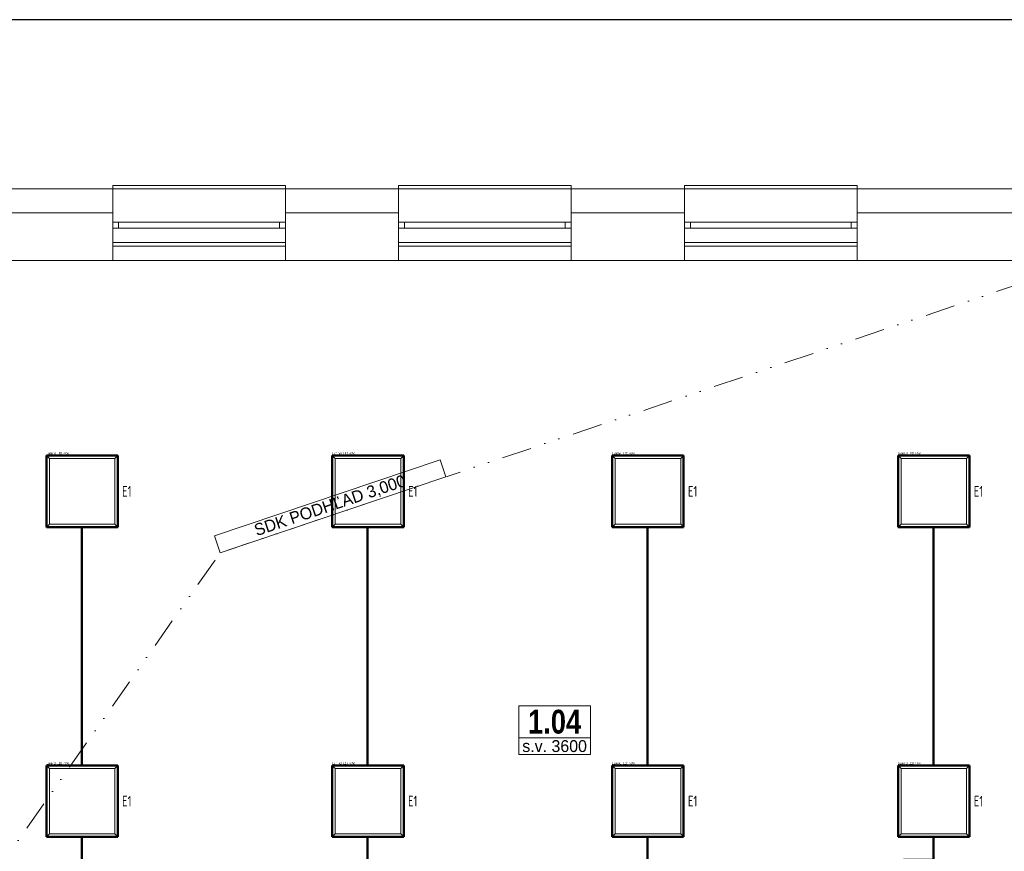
# Model space of a CAD drawing. Header units: millimetres. Extents: x 15895 to 58613, y -11754 to 79916.
# Tile 12 of 21: x 22479 to 30745, y 41071 to 48051. Entities that reach past the tile are written whole.
import ezdxf
from ezdxf.enums import TextEntityAlignment as Align

# ---------------------------------------------------------------- set-up
doc = ezdxf.new("R2010")
doc.units = ezdxf.units.MM
doc.linetypes.add('DIVIDE', pattern=[1.25, 0.5, -0.25, 0, -0.25, 0, -0.25])
doc.layers.get('0').update_dxf_attribs({"linetype": 'CONTINUOUS'})
doc.layers.get('DEFPOINTS').update_dxf_attribs({"linetype": 'CONTINUOUS'})
for name, color, linetype, lineweight in [('1-ENN-SVETLÁ', 4, 'CONTINUOUS', 40), ('1-ENNsvietidlá', 7, 'CONTINUOUS', 50), ('2DE_TXTMARK', 41, 'CONTINUOUS', 18), ('CP_DETAL', 33, 'CONTINUOUS', 18), ('tenka', 7, 'CONTINUOUS', 0)]:
    doc.layers.add(name, color=color, linetype=linetype, lineweight=lineweight)
doc.layers.add('2DE_TXTLUM', color=7, linetype='CONTINUOUS')
doc.styles.add('1-50_ce_2mm_100', font='GOTHIC.TTF', dxfattribs={"height": 100})
doc.styles.add('CP_ATTR', font='isocp.shx')

# ---------------------------------------------------------------- blocks, each defined once
blk = doc.blocks.new('*T378')
at = {"layer": 'DEFPOINTS', "color": 8, "lineweight": 0}
for p, q in [((0, 0), (600, 0)), ((0, 0), (0, -270.7)), ((600, 0), (600, -270.7)), ((0, -270.7), (600, -270.7))]:
    blk.add_line(p, q, dxfattribs=at)
at = {"layer": 'tenka', "color": 0, "insert": (300, -135.3), "char_height": 200, "width": 596, "attachment_point": 5, "style": '1-50_ce_2mm_100'}
blk.add_mtext('{\\fTechnicLite|b1|i0|c2|p2;\\C256;1.04}', dxfattribs=at)
blk = doc.blocks.new('*T409')
at = {"layer": 'DEFPOINTS', "color": 8, "lineweight": 0}
for p, q in [((0, 0), (0, 137.3)), ((0, 137.3), (600, 137.3)), ((600, 0), (600, 137.3)), ((0, 0), (600, 0))]:
    blk.add_line(p, q, dxfattribs=at)
at = {"layer": 'tenka', "color": 0, "insert": (300, 68.7), "char_height": 100, "width": 596, "attachment_point": 5, "style": '1-50_ce_2mm_100'}
blk.add_mtext('s.v. 3600', dxfattribs=at)
blk = doc.blocks.new('*T419')
at = {"layer": 'DEFPOINTS', "color": 8, "lineweight": 0}
for p, q in [((-47.8, 142.2), (1847.9, 779.6)), ((1895.7, 637.4), (1847.9, 779.6)), ((0, 0), (1895.7, 637.4)), ((0, 0), (-47.8, 142.2))]:
    blk.add_line(p, q, dxfattribs=at)
at = {"layer": 'tenka', "color": 0, "insert": (923.9, 389.8), "char_height": 100, "width": 1996, "attachment_point": 5, "rotation": 18.58554, "style": '1-50_ce_2mm_100'}
blk.add_mtext('SDK PODHĽAD 3,000', dxfattribs=at)
blk = doc.blocks.new('LED panel 600x600')
for p, q in [((0, 600), (0, 0)), ((600, 600), (0, 600)), ((600, 0), (600, 600)), ((0, 0), (600, 0))]:
    blk.add_line(p, q)
at = {"layer": 'CP_DETAL'}
for p, q in [((25, 575), (0, 600)), ((575, 575), (600, 600)), ((25, 575), (25, 25)), ((575, 575), (25, 575)), ((575, 575), (575, 25)), ((25, 25), (0, 0)), ((25, 25), (575, 25)), ((575, 25), (600, 0))]:
    blk.add_line(p, q, dxfattribs=at)
at = {"linetype": 'ByBlock', "style": 'CP_ATTR', "flags": 9}
for tag in ['TEXT_10', 'TEXT_09', 'TEXT_08', 'TEXT_07', 'TEXT_06', 'TEXT_05', 'TEXT_04', 'TEXT_03', 'TEXT_02', 'TEXT_01', 'SHAPE', 'LAMPTYPE', 'COLOR_LIGHT', 'IP', 'COLOR_TEMP', 'LIGHT_EFFICACY', 'FLUX', 'OTHER', 'WEIGHT', 'VOLTAGE', 'POWER', 'CHARACTER', 'ORDER-NO', 'PRODUCT-TYPE', 'ARTICLE', 'PRODUCER', 'NRLAMPS', 'GROUP', 'NAME']:
    blk.add_attdef(tag, text='', height=0.000000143, dxfattribs=at).set_placement((300, 300), align=Align.MIDDLE_LEFT)
at = {"layer": '2DE_TXTLUM', "style": 'CP_ATTR', "width": 0.8, "flags": 8}
blk.add_attdef('NUMBER', text='', height=90, dxfattribs=at).set_placement((636, 300), align=Align.MIDDLE_LEFT)
at = {"layer": '2DE_TXTMARK', "linetype": 'ByBlock', "style": 'CP_ATTR', "width": 0.8, "flags": 8}
blk.add_attdef('MARK1', text='', height=20, dxfattribs=at).set_placement((0, 620), align=Align.MIDDLE_LEFT)

msp = doc.modelspace()

# ---------------------------------------------------------------- linework, layer by layer
msp.add_lwpolyline([(47426.1, 48051.1), (15926.1, 48051.1), (15926.1, 18351.1), (47426.1, 18351.1)], close=True)
at = {"layer": '1-ENN-SVETLÁ', "linetype": 'Continuous', "lineweight": 50}
for points in [[(23000, 43800), (23000, 41800)], [(25400, 43800), (25400, 41800)], [(27750, 43800), (27750, 41800)], [(30150, 43800), (30150, 41800)], [(23000, 41200), (23000, 39900), (29900, 39900), (30150, 39850), (29900, 39950), (25400, 39950), (25400, 41200)], [(27750, 41200), (27750, 40000), (29950, 40000), (30150, 39850), (30000, 40050), (29900, 40050), (29900, 41000), (30150, 41000), (30150, 41200)]]:
    msp.add_lwpolyline(points, dxfattribs=at)
at = {"layer": 'tenka'}
for p, q in [((20859.4, 46630.7), (23259.4, 46630.7)), ((23259.4, 46630.7), (23259.4, 46030.7)), ((24709.4, 46630.7), (24709.4, 46030.7)), ((24709.4, 46630.7), (25659.4, 46630.7)), ((25659.4, 46630.7), (25659.4, 46030.7)), ((27109.4, 46630.7), (27109.4, 46030.7)), ((27109.4, 46630.7), (28059.4, 46630.7)), ((28059.4, 46630.7), (28059.4, 46030.7)), ((29509.4, 46630.7), (29509.4, 46030.7)), ((29509.4, 46630.7), (32759.4, 46630.7)), ((24709.4, 46350.7), (23259.4, 46350.7)), ((24709.4, 46300.7), (23259.4, 46300.7)), ((23309.4, 46350.7), (23309.4, 46300.7)), ((24659.4, 46350.7), (24659.4, 46300.7)), ((27109.4, 46350.7), (25659.4, 46350.7)), ((27109.4, 46300.7), (25659.4, 46300.7)), ((25709.4, 46350.7), (25709.4, 46300.7)), ((27059.4, 46350.7), (27059.4, 46300.7)), ((29509.4, 46350.7), (28059.4, 46350.7)), ((29509.4, 46300.7), (28059.4, 46300.7)), ((28109.4, 46350.7), (28109.4, 46300.7)), ((29459.4, 46350.7), (29459.4, 46300.7)), ((23259.4, 46150.7), (24709.4, 46150.7)), ((25659.4, 46150.7), (27109.4, 46150.7)), ((28059.4, 46150.7), (29509.4, 46150.7)), ((21459.4, 46030.7), (23259.4, 46030.7)), ((24709.4, 46030.7), (25659.4, 46030.7)), ((27109.4, 46030.7), (28059.4, 46030.7)), ((29509.4, 46030.7), (31459.4, 46030.7))]:
    msp.add_line(p, q, dxfattribs=at)
at = {"layer": 'tenka', "ltscale": 3}
for p, q in [((23259.4, 46630.7), (24709.4, 46630.7)), ((25659.4, 46630.7), (27109.4, 46630.7)), ((28059.4, 46630.7), (29509.4, 46630.7)), ((23259.4, 46180.7), (24709.4, 46180.7)), ((25659.4, 46180.7), (27109.4, 46180.7)), ((28059.4, 46180.7), (29509.4, 46180.7))]:
    msp.add_line(p, q, dxfattribs=at)
at = {"layer": 'tenka', "linetype": 'Continuous'}
for p, q in [((21059.4, 46430.7), (23259.4, 46430.7)), ((24709.4, 46430.7), (25659.4, 46430.7)), ((27109.4, 46430.7), (28059.4, 46430.7)), ((29509.4, 46430.7), (32759.4, 46430.7))]:
    msp.add_line(p, q, dxfattribs=at)
at = {"layer": 'tenka', "ltscale": 300}
for p, q in [((23259.4, 46030.7), (24709.4, 46030.7)), ((25659.4, 46030.7), (27109.4, 46030.7)), ((28059.4, 46030.7), (29509.4, 46030.7))]:
    msp.add_line(p, q, dxfattribs=at)
at = {"layer": 'tenka', "linetype": 'DIVIDE', "ltscale": 500}
for p, q in [((24161.9, 43576.8), (31459.4, 46030.7)), ((21459.4, 39730.7), (24161.9, 43576.8))]:
    msp.add_line(p, q, dxfattribs=at)
at = {"layer": 'tenka'}
for points in [[(23259.4, 46630.7), (23259.4, 46660.7), (24709.4, 46660.7), (24709.4, 46630.7)], [(25659.4, 46630.7), (25659.4, 46660.7), (27109.4, 46660.7), (27109.4, 46630.7)], [(28059.4, 46630.7), (28059.4, 46660.7), (29509.4, 46660.7), (29509.4, 46630.7)]]:
    msp.add_lwpolyline(points, dxfattribs=at)

# ---------------------------------------------------------------- block references
for name, p in [('*T419', (24161.9, 43576.8)), ('*T378', (26669.5, 42293.3)), ('*T409', (26669.5, 41885.3))]:
    msp.add_blockref(name, p)
at = {"layer": '1-ENNsvietidlá', "linetype": 'Continuous'}
for p in [(22702.9, 43792.3), (25102.9, 43792.3), (27452.9, 43792.3), (29852.9, 43792.3), (22702.9, 41192.3), (25102.9, 41192.3), (27452.9, 41192.3), (29852.9, 41192.3)]:
    msp.add_blockref('LED panel 600x600', p, dxfattribs=at).add_auto_attribs({'MARK1': 'Luminel LED 40W', 'NUMBER': 'E1'})

doc.saveas('drawing.dxf')
